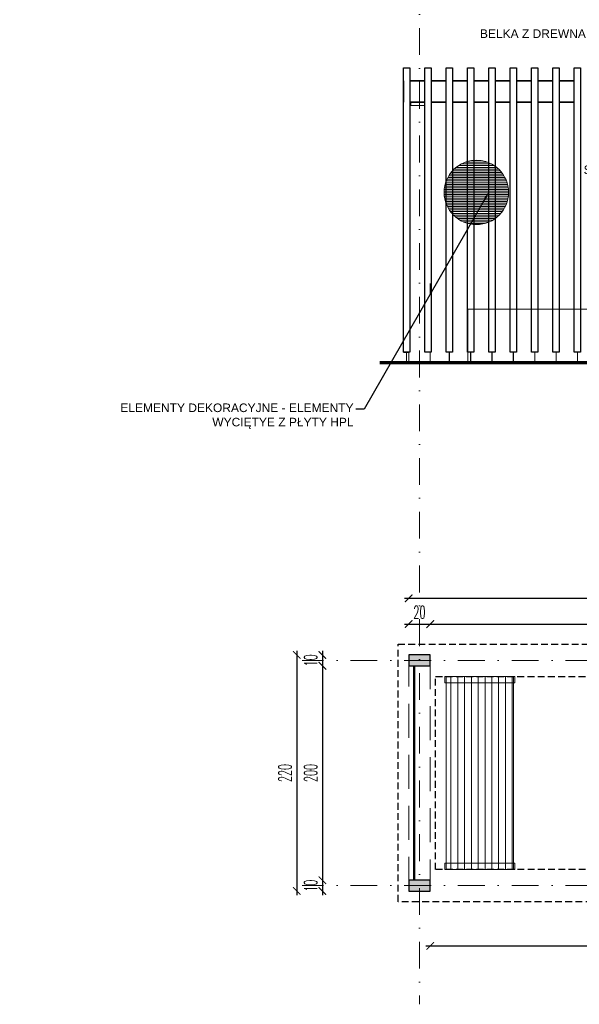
# Model space of a CAD drawing. Header units: millimetres. Extents: x -4186 to -941, y -4992 to -64.
# Tile 13 of 21: x -4186 to -3664, y -1475 to -557. Entities that reach past the tile are written whole.
import ezdxf
from ezdxf import colors
from ezdxf.entities.mleader import LeaderData, LeaderLine
from ezdxf.math import Vec2, Vec3

# ---------------------------------------------------------------- set-up
doc = ezdxf.new("R2010")
doc.units = ezdxf.units.MM
doc.linetypes.add('DASHDOT', pattern=[1, 0.5, -0.25, 0, -0.25])
doc.linetypes.add('DASHED2', pattern=[9.525, 6.35, -3.175])
doc.layers.add('3 fundamenty', color=130, linetype='Continuous')
doc.layers.add('drewno 2', color=43, linetype='Continuous')
for name, color, linetype, lineweight in [('3 Lawka 2', 171, 'Continuous', 18), ('3 osie', 200, 'DASHDOT', 13), ('3 przekrój', 10, 'Continuous', 30), ('3 widok', 151, 'Continuous', 18), ('linie', 4, 'Continuous', 9), ('szraf', 7, 'Continuous', 5), ('Z WYM 1 100', 130, 'Continuous', 20)]:
    doc.layers.add(name, color=color, linetype=linetype, lineweight=lineweight)
doc.layers.add('3 stal 1', color=7, linetype='Continuous', true_color=0x93a5c1)
doc.styles.add('100 STD', font='ROMANS.shx', dxfattribs={"width": 0.55, "height": 12})
doc.styles.get("Standard").update_dxf_attribs({"font": 'arial.ttf'})
doc.dimstyles.new('100-STD', dxfattribs={"dimscale": 5, "dimtxt": 18, "dimasz": 1.4, "dimexe": 1.6, "dimexo": 6, "dimgap": 1, "dimtad": 1, "dimdec": 1, "dimrnd": 0.5, "dimdsep": 46, "dimtxsty": '100 STD', "dimblk": 'ARCHTICK', "dimcen": 1, "dimdle": 0.8, "dimse1": 1, "dimse2": 1, "dimclrd": 256, "dimclre": 256, "dimclrt": 4, "dimadec": 0, "dimazin": 0, "dimtfac": 1, "dimtdec": 1, "dimtix": 1, "dimtmove": 2, "dimatfit": 3, "dimfxl": 0, "dimtvp": 1, "dimtolj": 1, "dimtzin": 2, "dimarcsym": 0})

# ---------------------------------------------------------------- blocks, each defined once
blk = doc.blocks.new('sl1')
h = blk.add_hatch(color=253)
h.dxf.hatch_style = 1
h.paths.add_polyline_path([(-10, -5), (10, -5), (10, 5), (-10, 5)])
at = {"layer": '3 przekrój'}
blk.add_lwpolyline([(-10, -5), (0, -5), (10, -5), (10, 5), (-10, 5)], close=True, dxfattribs=at)
blk = doc.blocks.new('l2 1')
at = {"layer": '3 Lawka 2', "lineweight": 9}
h = blk.add_hatch(dxfattribs=at)
h.set_pattern_fill('LINE', color=256, scale=0.02)
h.set_pattern_definition([(0, (895.87011, 1148.15307), (0, 0.0635), [])])
h.paths.add_polyline_path([(-0.8966, -0.0049), (0.9034, -0.0046), (0.9034, -0.6318), (-0.8966, -0.6322)])
for points in [[(-0.8966, 0.0071), (-0.8366, 0.0071), (-0.8366, -0.6442), (-0.8966, -0.6442)], [(0.9034, 0.0071), (0.8434, 0.0071), (0.8434, -0.6442), (0.9034, -0.6442)], [(-0.8966, -0.0049), (0.9034, -0.0046), (0.9034, -0.6318), (-0.8966, -0.6322)], [(-0.8966, -0.0049), (0.9034, -0.0046), (0.9034, -0.6318), (-0.8966, -0.6322)]]:
    blk.add_lwpolyline(points, close=True, dxfattribs=at)
blk = doc.blocks.new('_ARCHTICK')
at = {"color": 0, "linetype": 'ByBlock', "const_width": 0.15}
blk.add_lwpolyline([(-0.5, -0.5), (0.5, 0.5)], dxfattribs=at)
blk = doc.blocks.new('*D16')
at = {"layer": 'Defpoints', "color": 0, "transparency": 16777216}
for p in [(-3802.96, -1120.82), (-3822.96, -1369.69), (-3802.96, -1369.69)]:
    blk.add_point(p, dxfattribs=at)
at = {"layer": 'Z WYM 1 100', "lineweight": -2, "transparency": 16777216}
blk.add_line((-3826.96, -1120.82), (-3798.96, -1120.82), dxfattribs=at)
at = {"layer": 'Z WYM 1 100', "lineweight": -2, "transparency": 16777216, "xscale": 7, "yscale": 7, "zscale": 7}
blk.add_blockref('_ARCHTICK', (-3822.96, -1120.82), dxfattribs=at)
at = {"layer": 'Z WYM 1 100', "lineweight": -2, "transparency": 16777216, "xscale": 7, "yscale": 7, "zscale": 7, "rotation": 180}
blk.add_blockref('_ARCHTICK', (-3802.96, -1120.82), dxfattribs=at)
at = {"layer": 'Z WYM 1 100', "color": 4, "transparency": 16777216, "insert": (-3812.96, -1109.82), "char_height": 12, "attachment_point": 5, "style": '100 STD'}
blk.add_mtext('\\A1;20', dxfattribs=at)
blk = doc.blocks.new('*D17')
at = {"layer": 'Defpoints', "color": 0, "transparency": 16777216}
for p in [(-3432.96, -1120.82), (-3432.96, -1149.69), (-3802.96, -1369.69)]:
    blk.add_point(p, dxfattribs=at)
at = {"layer": 'Z WYM 1 100', "lineweight": -2, "transparency": 16777216}
blk.add_line((-3806.96, -1120.82), (-3428.96, -1120.82), dxfattribs=at)
at = {"layer": 'Z WYM 1 100', "lineweight": -2, "transparency": 16777216, "xscale": 7, "yscale": 7, "zscale": 7, "rotation": 180}
blk.add_blockref('_ARCHTICK', (-3802.96, -1120.82), dxfattribs=at)
at = {"layer": 'Z WYM 1 100', "lineweight": -2, "transparency": 16777216, "xscale": 7, "yscale": 7, "zscale": 7}
blk.add_blockref('_ARCHTICK', (-3432.96, -1120.82), dxfattribs=at)
at = {"layer": 'Z WYM 1 100', "color": 4, "transparency": 16777216, "insert": (-3617.96, -1109.82), "char_height": 12, "attachment_point": 5, "style": '100 STD'}
blk.add_mtext('\\A1;370', dxfattribs=at)
blk = doc.blocks.new('*D23')
at = {"layer": 'Defpoints', "color": 0, "transparency": 16777216}
for p in [(-2632.96, -1096.82), (-3822.96, -1149.69), (-2632.96, -1149.69)]:
    blk.add_point(p, dxfattribs=at)
at = {"layer": 'Z WYM 1 100', "lineweight": -2, "transparency": 16777216}
blk.add_line((-3826.96, -1096.82), (-2628.96, -1096.82), dxfattribs=at)
at = {"layer": 'Z WYM 1 100', "lineweight": -2, "transparency": 16777216, "xscale": 7, "yscale": 7, "zscale": 7, "rotation": 180}
blk.add_blockref('_ARCHTICK', (-3822.96, -1096.82), dxfattribs=at)
at = {"layer": 'Z WYM 1 100', "lineweight": -2, "transparency": 16777216, "xscale": 7, "yscale": 7, "zscale": 7}
blk.add_blockref('_ARCHTICK', (-2632.96, -1096.82), dxfattribs=at)
at = {"layer": 'Z WYM 1 100', "color": 4, "transparency": 16777216, "insert": (-3227.96, -1085.82), "char_height": 12, "attachment_point": 5, "style": '100 STD'}
blk.add_mtext('\\A1;1190', dxfattribs=at)
blk = doc.blocks.new('*D24')
at = {"layer": 'Defpoints', "color": 0, "transparency": 16777216}
for p in [(-3822.96, -1149.69), (-3927.28, -1369.69), (-3822.96, -1369.69)]:
    blk.add_point(p, dxfattribs=at)
at = {"layer": 'Z WYM 1 100', "lineweight": -2, "transparency": 16777216}
blk.add_line((-3927.28, -1145.69), (-3927.28, -1373.69), dxfattribs=at)
at = {"layer": 'Z WYM 1 100', "lineweight": -2, "transparency": 16777216, "xscale": 7, "yscale": 7, "zscale": 7}
for p, rotation in [((-3927.28, -1149.69), 90), ((-3927.28, -1369.69), 270)]:
    blk.add_blockref('_ARCHTICK', p, dxfattribs=dict(at, rotation=rotation))
at = {"layer": 'Z WYM 1 100', "color": 4, "transparency": 16777216, "insert": (-3938.28, -1259.69), "char_height": 12, "attachment_point": 5, "rotation": 90, "style": '100 STD'}
blk.add_mtext('\\A1;220', dxfattribs=at)
blk = doc.blocks.new('*D25')
at = {"layer": 'Defpoints', "color": 0, "transparency": 16777216}
for p in [(-3822.96, -1149.69), (-3903.38, -1159.69), (-3822.96, -1159.69)]:
    blk.add_point(p, dxfattribs=at)
at = {"layer": 'Z WYM 1 100', "lineweight": -2, "transparency": 16777216}
blk.add_line((-3903.38, -1145.69), (-3903.38, -1163.69), dxfattribs=at)
at = {"layer": 'Z WYM 1 100', "lineweight": -2, "transparency": 16777216, "xscale": 7, "yscale": 7, "zscale": 7}
for p, rotation in [((-3903.38, -1149.69), 270), ((-3903.38, -1159.69), 90)]:
    blk.add_blockref('_ARCHTICK', p, dxfattribs=dict(at, rotation=rotation))
at = {"layer": 'Z WYM 1 100', "color": 4, "transparency": 16777216, "insert": (-3914.38, -1154.69), "char_height": 12, "attachment_point": 5, "rotation": 90, "style": '100 STD'}
blk.add_mtext('\\A1;10', dxfattribs=at)
blk = doc.blocks.new('*D26')
at = {"layer": 'Defpoints', "color": 0, "transparency": 16777216}
for p in [(-3822.96, -1159.69), (-3903.38, -1359.69), (-3822.96, -1359.69)]:
    blk.add_point(p, dxfattribs=at)
at = {"layer": 'Z WYM 1 100', "lineweight": -2, "transparency": 16777216}
blk.add_line((-3903.38, -1155.69), (-3903.38, -1363.69), dxfattribs=at)
at = {"layer": 'Z WYM 1 100', "lineweight": -2, "transparency": 16777216, "xscale": 7, "yscale": 7, "zscale": 7}
for p, rotation in [((-3903.38, -1159.69), 90), ((-3903.38, -1359.69), 270)]:
    blk.add_blockref('_ARCHTICK', p, dxfattribs=dict(at, rotation=rotation))
at = {"layer": 'Z WYM 1 100', "color": 4, "transparency": 16777216, "insert": (-3914.38, -1259.69), "char_height": 12, "attachment_point": 5, "rotation": 90, "style": '100 STD'}
blk.add_mtext('\\A1;200', dxfattribs=at)
blk = doc.blocks.new('*D27')
at = {"layer": 'Defpoints', "color": 0, "transparency": 16777216}
for p in [(-3817.96, -1359.69), (-3903.38, -1369.69), (-3817.96, -1369.69)]:
    blk.add_point(p, dxfattribs=at)
at = {"layer": 'Z WYM 1 100', "lineweight": -2, "transparency": 16777216}
blk.add_line((-3903.38, -1355.69), (-3903.38, -1373.69), dxfattribs=at)
at = {"layer": 'Z WYM 1 100', "lineweight": -2, "transparency": 16777216, "xscale": 7, "yscale": 7, "zscale": 7}
for p, rotation in [((-3903.38, -1359.69), 270), ((-3903.38, -1369.69), 90)]:
    blk.add_blockref('_ARCHTICK', p, dxfattribs=dict(at, rotation=rotation))
at = {"layer": 'Z WYM 1 100', "color": 4, "transparency": 16777216, "insert": (-3914.38, -1364.69), "char_height": 12, "attachment_point": 5, "rotation": 90, "style": '100 STD'}
blk.add_mtext('\\A1;10', dxfattribs=at)
blk = doc.blocks.new('*D34')
at = {"layer": 'Defpoints', "color": 0, "transparency": 16777216}
for p in [(-3802.96, -1383.71), (-3469.76, -1384.71), (-3469.76, -1420.9)]:
    blk.add_point(p, dxfattribs=at)
at = {"layer": 'Z WYM 1 100', "lineweight": -2, "transparency": 16777216}
blk.add_line((-3806.96, -1420.9), (-3465.76, -1420.9), dxfattribs=at)
at = {"layer": 'Z WYM 1 100', "lineweight": -2, "transparency": 16777216, "xscale": 7, "yscale": 7, "zscale": 7, "rotation": 180}
blk.add_blockref('_ARCHTICK', (-3802.96, -1420.9), dxfattribs=at)
at = {"layer": 'Z WYM 1 100', "lineweight": -2, "transparency": 16777216, "xscale": 7, "yscale": 7, "zscale": 7}
blk.add_blockref('_ARCHTICK', (-3469.76, -1420.9), dxfattribs=at)
at = {"layer": 'Z WYM 1 100', "color": 4, "transparency": 16777216, "insert": (-3636.36, -1409.9), "char_height": 12, "attachment_point": 5, "style": '100 STD'}
blk.add_mtext('\\A1;333', dxfattribs=at)
blk = doc.blocks.new('*D66')
at = {"layer": 'Defpoints', "color": 0, "transparency": 16777216}
for p in [(-3827.96, -540.18), (-2627.96, -602.46), (-3827.96, -614.46)]:
    blk.add_point(p, dxfattribs=at)
at = {"layer": 'Z WYM 1 100', "lineweight": -2, "transparency": 16777216}
blk.add_line((-2623.96, -540.18), (-3831.96, -540.18), dxfattribs=at)
at = {"layer": 'Z WYM 1 100', "lineweight": -2, "transparency": 16777216, "xscale": 7, "yscale": 7, "zscale": 7, "rotation": 180}
blk.add_blockref('_ARCHTICK', (-3827.96, -540.18), dxfattribs=at)
at = {"layer": 'Z WYM 1 100', "lineweight": -2, "transparency": 16777216, "xscale": 7, "yscale": 7, "zscale": 7}
blk.add_blockref('_ARCHTICK', (-2627.96, -540.18), dxfattribs=at)
at = {"layer": 'Z WYM 1 100', "color": 4, "transparency": 16777216, "insert": (-3227.96, -529.18), "char_height": 12, "attachment_point": 5, "style": '100 STD'}
blk.add_mtext('\\A1;1200', dxfattribs=at)

msp = doc.modelspace()

# ---------------------------------------------------------------- hatches: boundary and pattern name
at = {"layer": 'szraf', "lineweight": 5, "ltscale": 1.5, "true_color": 0x991b1e, "transparency": 33554597}
h = msp.add_hatch(dxfattribs=at)
h.set_pattern_fill('LINE', color=244, scale=0.5, angle=180)
h.set_pattern_definition([(0, (1697.3605, 1013.0199), (0, 1.5875), [])])
edge = h.paths.add_edge_path()
edge.add_arc((-3759.96, -718.46), 30, -180, 180, ccw=False)

# ---------------------------------------------------------------- linework, layer by layer
msp.add_lwpolyline([(-3802.96, -803.54), (-3802.96, -813.33)])
at = {"layer": '3 fundamenty', "linetype": 'DASHED2'}
for points in [[(-3832.96, -1139.69), (-2622.96, -1139.69), (-2622.96, -1379.69), (-3832.96, -1379.69)], [(-3797.96, -1169.69), (-2657.96, -1169.69), (-2657.96, -1349.69), (-3797.96, -1349.69)]]:
    msp.add_lwpolyline(points, close=True, dxfattribs=at)
at = {"layer": '3 Lawka 2'}
msp.add_lwpolyline([(-3467.96, -877.26), (-3467.96, -827.26), (-3767.96, -827.26), (-3767.96, -877.26)], dxfattribs=at)
at = {"layer": '3 osie', "ltscale": 50}
for points in [[(-3812.96, -64.33), (-3812.96, -1475.31)], [(-2549.67, -1154.69), (-3922.31, -1154.69)], [(-2549.67, -1364.69), (-3922.31, -1364.69)]]:
    msp.add_lwpolyline(points, dxfattribs=at)
at = {"layer": '3 przekrój'}
msp.add_lwpolyline([(-3850.11, -877.26, 3, 3, 0), (-2084.13, -877.26, 3, 3, 0)], format="xyseb", dxfattribs=at)
at = {"layer": '3 stal 1', "color": 5}
for points in [[(-3824.96, -867.46, 1, 1, 0), (-3824.96, -877.46, 1, 1, 0)], [(-3785.16, -867.46, 1, 1, 0), (-3785.16, -877.46, 1, 1, 0)], [(-3765.26, -867.46, 1, 1, 0), (-3765.26, -877.46, 1, 1, 0)], [(-3745.36, -867.46, 1, 1, 0), (-3745.36, -877.46, 1, 1, 0)], [(-3725.46, -867.46, 1, 1, 0), (-3725.46, -877.46, 1, 1, 0)], [(-3705.56, -867.46, 1, 1, 0), (-3705.56, -877.46, 1, 1, 0)], [(-3685.66, -867.46, 1, 1, 0), (-3685.66, -877.46, 1, 1, 0)], [(-3665.76, -867.46, 1, 1, 0), (-3665.76, -877.46, 1, 1, 0)]]:
    msp.add_lwpolyline(points, format="xyseb", dxfattribs=at)
at = {"layer": '3 widok'}
for points in [[(-3821.96, -637.46), (-3808.06, -637.46)], [(-3820.96, -637.46), (-3820.96, -634.46)], [(-3802.96, -803.54), (-3802.96, -813.33)], [(-3802.96, -867.46), (-3802.96, -877.26), (-3822.96, -877.26), (-3822.96, -867.46)]]:
    msp.add_lwpolyline(points, dxfattribs=at)
at = {"layer": '3 widok', "linetype": 'DASHED2', "ltscale": 5}
msp.add_lwpolyline([(-3802.96, -1369.69), (-3822.96, -1369.69), (-3822.96, -1149.69), (-3802.96, -1149.69)], close=True, dxfattribs=at)
at = {"layer": '3 widok', "const_width": 2}
msp.add_lwpolyline([(-3817.96, -1159.69), (-3817.96, -1159.69), (-3817.96, -1359.69)], dxfattribs=at)
at = {"layer": 'drewno 2'}
for points in [[(-3827.96, -614.46), (-3827.96, -614.46), (-3827.96, -602.46), (-3821.96, -602.46), (-3821.96, -614.46)], [(-3808.06, -614.46), (-3808.06, -614.46), (-3808.06, -602.46), (-3802.06, -602.46), (-3802.06, -614.46)], [(-3788.16, -614.46), (-3788.16, -614.46), (-3788.16, -602.46), (-3782.16, -602.46), (-3782.16, -614.46)], [(-3768.26, -614.46), (-3768.26, -614.46), (-3768.26, -602.46), (-3762.26, -602.46), (-3762.26, -614.46)], [(-3748.36, -614.46), (-3748.36, -614.46), (-3748.36, -602.46), (-3742.36, -602.46), (-3742.36, -614.46)], [(-3728.46, -614.46), (-3728.46, -614.46), (-3728.46, -602.46), (-3722.46, -602.46), (-3722.46, -614.46)], [(-3708.56, -614.46), (-3708.56, -614.46), (-3708.56, -602.46), (-3702.56, -602.46), (-3702.56, -614.46)], [(-3688.66, -614.46), (-3688.66, -614.46), (-3688.66, -602.46), (-3682.66, -602.46), (-3682.66, -614.46)], [(-3668.76, -614.46), (-3668.76, -614.46), (-3668.76, -602.46), (-3662.76, -602.46), (-3662.76, -614.46)], [(-3827.96, -867.46), (-3827.96, -614.46)], [(-3827.96, -634.46), (-3827.96, -614.46)], [(-3827.96, -614.46), (-3827.96, -634.46)], [(-3808.06, -614.46), (-3821.96, -614.46)], [(-3821.96, -614.46), (-3808.06, -614.46)], [(-3788.16, -614.46), (-3802.06, -614.46)], [(-3802.06, -614.46), (-3788.16, -614.46)], [(-3768.26, -614.46), (-3782.16, -614.46)], [(-3782.16, -614.46), (-3768.26, -614.46)], [(-3748.36, -614.46), (-3762.26, -614.46)], [(-3762.26, -614.46), (-3748.36, -614.46)], [(-3728.46, -614.46), (-3742.36, -614.46)], [(-3742.36, -614.46), (-3728.46, -614.46)], [(-3708.56, -614.46), (-3722.46, -614.46)], [(-3722.46, -614.46), (-3708.56, -614.46)], [(-3688.66, -614.46), (-3702.56, -614.46)], [(-3702.56, -614.46), (-3688.66, -614.46)], [(-3668.76, -614.46), (-3682.66, -614.46)], [(-3682.66, -614.46), (-3668.76, -614.46)], [(-3821.96, -634.46), (-3821.96, -637.46)], [(-3808.06, -634.46), (-3821.96, -634.46)], [(-3821.96, -634.46), (-3808.06, -634.46)], [(-3802.06, -634.46), (-3801.96, -634.46), (-3802.06, -867.46), (-3802.96, -867.46)], [(-3802.06, -634.46), (-3788.16, -634.46)], [(-3788.16, -634.46), (-3802.06, -634.46)], [(-3782.16, -634.46), (-3768.26, -634.46)], [(-3768.26, -634.46), (-3782.16, -634.46)], [(-3762.26, -634.46), (-3748.36, -634.46)], [(-3748.36, -634.46), (-3762.26, -634.46)], [(-3742.36, -634.46), (-3728.46, -634.46)], [(-3728.46, -634.46), (-3742.36, -634.46)], [(-3722.46, -634.46), (-3708.56, -634.46)], [(-3708.56, -634.46), (-3722.46, -634.46)], [(-3702.56, -634.46), (-3688.66, -634.46)], [(-3688.66, -634.46), (-3702.56, -634.46)], [(-3682.66, -634.46), (-3668.76, -634.46)], [(-3668.76, -634.46), (-3682.66, -634.46)], [(-3827.96, -867.46), (-3822.96, -867.46)]]:
    msp.add_lwpolyline(points, dxfattribs=at)
for points in [[(-3821.96, -867.46), (-3827.96, -867.46), (-3827.96, -602.46), (-3821.96, -602.46)], [(-3802.06, -867.46), (-3808.06, -867.46), (-3808.06, -602.46), (-3802.06, -602.46)], [(-3782.16, -867.46), (-3788.16, -867.46), (-3788.16, -602.46), (-3782.16, -602.46)], [(-3762.26, -867.46), (-3768.26, -867.46), (-3768.26, -602.46), (-3762.26, -602.46)], [(-3742.36, -867.46), (-3748.36, -867.46), (-3748.36, -602.46), (-3742.36, -602.46)], [(-3722.46, -867.46), (-3728.46, -867.46), (-3728.46, -602.46), (-3722.46, -602.46)], [(-3702.56, -867.46), (-3708.56, -867.46), (-3708.56, -602.46), (-3702.56, -602.46)], [(-3682.66, -867.46), (-3688.66, -867.46), (-3688.66, -602.46), (-3682.66, -602.46)], [(-3662.76, -867.46), (-3668.76, -867.46), (-3668.76, -602.46), (-3662.76, -602.46)]]:
    msp.add_lwpolyline(points, close=True, dxfattribs=at)
at = {"layer": 'linie', "color": 4}
msp.add_circle((-3759.96, -718.46), 30, dxfattribs=at)

# ---------------------------------------------------------------- block references
at = {"layer": '3 Lawka 2', "xscale": 100, "yscale": 100, "zscale": 100, "rotation": 269.9999998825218}
msp.add_blockref('l2 1', (-3724.75, -1259.34), dxfattribs=at)
at = {"layer": '3 przekrój'}
for p in [(-3812.96, -1154.69), (-3812.96, -1364.69)]:
    msp.add_blockref('sl1', p, dxfattribs=at)

# ---------------------------------------------------------------- dimensions: what is measured, and where the dimension line sits
at = {"layer": 'Z WYM 1 100'}
for base, p1, p2, angle, picture, middle in [((-3827.96, -540.18), (-2627.96, -602.46), (-3827.96, -614.46), 180, '*D66', (-3227.96, -529.18)), ((-3927.28, -1369.69), (-3822.96, -1149.69), (-3822.96, -1369.69), 90, '*D24', (-3938.28, -1259.69)), ((-3903.38, -1159.69), (-3822.96, -1149.69), (-3822.96, -1159.69), 90, '*D25', (-3914.38, -1154.69)), ((-3903.38, -1359.69), (-3822.96, -1159.69), (-3822.96, -1359.69), 90, '*D26', (-3914.38, -1259.69)), ((-3903.38, -1369.69), (-3817.96, -1359.69), (-3817.96, -1369.69), 90, '*D27', (-3914.38, -1364.69))]:
    dim = msp.add_linear_dim(base=base, p1=p1, p2=p2, angle=angle, dimstyle='100-STD', dxfattribs=at)
    dim.commit()
    dim.dimension.update_dxf_attribs({"geometry": picture, "text_midpoint": middle})
for base, p1, p2, picture, middle in [((-2632.96, -1096.82), (-3822.96, -1149.69), (-2632.96, -1149.69), '*D23', (-3227.96, -1085.82)), ((-3802.96, -1120.82), (-3822.96, -1369.69), (-3802.96, -1369.69), '*D16', (-3812.96, -1109.82)), ((-3432.96, -1120.82), (-3802.96, -1369.69), (-3432.96, -1149.69), '*D17', (-3617.96, -1109.82)), ((-3469.76, -1420.9), (-3802.96, -1383.71), (-3469.76, -1384.71), '*D34', (-3636.36, -1409.9))]:
    dim = msp.add_linear_dim(base=base, p1=p1, p2=p2, dimstyle='100-STD', dxfattribs=at)
    dim.commit()
    dim.dimension.update_dxf_attribs({"geometry": picture, "text_midpoint": middle})

# ---------------------------------------------------------------- leaders
ml = msp.add_multileader_mtext('Standard', dxfattribs=at)
ml.set_content('BELKA Z DREWNA KVH 100x200mm', color=256)
ml.set_leader_properties()
ml.build(insert=Vec2(0, 0))
ml.multileader.update_dxf_attribs({"arrow_head_size": 7})
ctx = ml.context
ctx.base_point, ctx.char_height, ctx.arrow_head_size, ctx.plane_origin = Vec3(-3565.21, -570.57), 8, 7, Vec3(132942.28, 4396.27)
ctx.text_align_type = 2
notes = []
notes.append((ctx, [(0, (1, 1, 0), (-3557.21, -570.57), (-1, 0), 8, [(0, [(-3492.96, -623.29)], 0, [])])]))
ctx.mtext.insert, ctx.mtext.width, ctx.mtext.alignment = Vec3(-3567.21, -566.5), 311.1235, 3
ml = msp.add_multileader_mtext('Standard', dxfattribs=at)
ml.set_content('SŁUP STALOWY 200x100x4mm', color=256)
ml.set_leader_properties()
ml.build(insert=Vec2(0, 0))
ml.multileader.update_dxf_attribs({"arrow_head_size": 7})
ctx = ml.context
ctx.base_point, ctx.char_height, ctx.arrow_head_size, ctx.plane_origin = Vec3(-3494.68, -697.46), 8, 7, Vec3(133012.81, 4269.39)
ctx.text_align_type = 2
notes.append((ctx, [(0, (1, 1, 0), (-3486.68, -697.46), (-1, 0), 8, [(0, [(-3422.43, -750.18)], 0, [])])]))
ctx.mtext.insert, ctx.mtext.width, ctx.mtext.alignment = Vec3(-3496.68, -693.39), 311.1235, 3
ml = msp.add_multileader_mtext('Standard', dxfattribs=at)
ml.set_content('ELEMENTY DEKORACYJNE - ELEMENTY \\PWYCIĘTYE Z PŁYTY HPL', color=256)
ml.set_leader_properties()
ml.build(insert=Vec2(0, 0))
ml.multileader.update_dxf_attribs({"arrow_head_size": 7})
ctx = ml.context
ctx.base_point, ctx.char_height, ctx.arrow_head_size, ctx.plane_origin = Vec3(-3872.4, -920.42), 8, 7, Vec3(132686.88, 4301.4)
ctx.text_align_type = 2
notes.append((ctx, [(0, (1, 1, 0), (-3864.4, -920.42), (-1, 0), 8, [(0, [(-3748.36, -718.17)], 0, [])])]))
ctx.mtext.insert, ctx.mtext.width, ctx.mtext.alignment = Vec3(-3874.4, -915.25), 311.1235, 3
for ctx, leaders in notes:
    for number, flags, end, landing, length, lines in leaders:
        leader = LeaderData()
        leader.index, (leader.has_last_leader_line, leader.has_dogleg_vector, leader.attachment_direction) = number, flags
        leader.last_leader_point, leader.dogleg_vector, leader.dogleg_length = Vec3(end), Vec3(landing), length
        for number, points, colour, breaks in lines:
            line = LeaderLine()
            line.index, line.vertices, line.color, line.breaks = number, Vec3.list(points), colors.encode_raw_color(colour), breaks
            leader.lines.append(line)
        ctx.leaders.append(leader)

doc.saveas('drawing.dxf')
